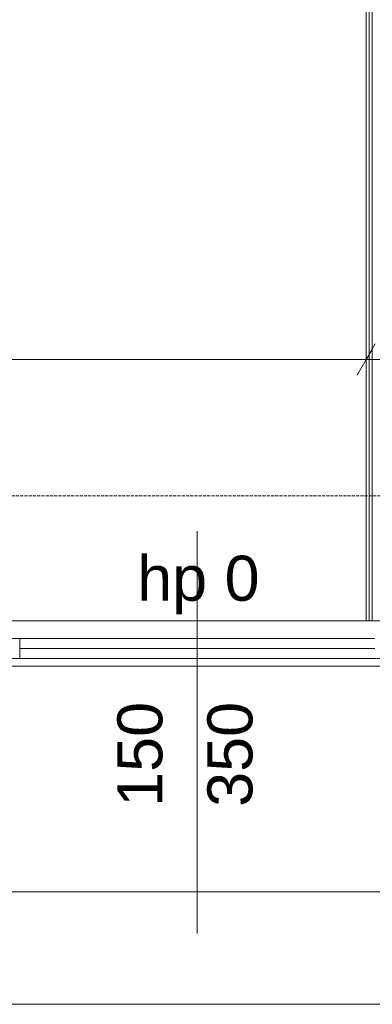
# Model space of a CAD drawing. Extents: x -7314 to 11761, y 144 to 9383.
# Tile 24 of 193: x 2503 to 2644, y 584 to 977. Entities that reach past the tile are written whole.
import ezdxf
from ezdxf.xclip import XClip

# ---------------------------------------------------------------- set-up
doc = ezdxf.new("R2010")
doc.units = 0
doc.header["$MEASUREMENT"] = 0
doc.header["$XCLIPFRAME"] = 0
for name, pattern in [('Krawędzie ukryte', [68, 48, -20]), ('Przerywana gęsta', [36, 24, -12]), ('Wipeout_Contour', [20000, 0, -20000])]:
    doc.linetypes.add(name, pattern=pattern)
for name, color, linetype in [('FORMA - Arch 01 - 220-A Ściany', 7, 'Continuous'), ('FORMA - Arch 01 - 410-K Osie', 7, 'Continuous'), ('FORMA - Arch 04 - Wymiary ogólne', 7, 'Continuous')]:
    doc.layers.add(name, color=color, linetype=linetype)
doc.styles.add('STYL_AUTOMATYCZNY_2', font='arial.ttf')
pattern_1 = [(0, (4185.3, -5972.398), (0, 7.5), [0, -7.5])]

# ---------------------------------------------------------------- blocks, each defined once
blk = doc.blocks.new('Rysunek_1_1', base_point=(4185.3, -5972.4))
at = {"color": 7, "linetype": 'Continuous', "lineweight": 13, "ltscale": 0.025}
for p, q in [((2499.54, 736.9), (2648.54, 736.9)), ((2499.04, 718.9), (2649.04, 718.9))]:
    blk.add_line(p, q, dxfattribs=at)
at = {"color": 7, "linetype": 'Przerywana gęsta', "lineweight": 13, "ltscale": 0.025}
blk.add_line((2499.04, 721.9), (2649.04, 721.9), dxfattribs=at)
at = {"layer": 'FORMA - Arch 04 - Wymiary ogólne', "color": 154, "linetype": 'Continuous', "lineweight": 13, "ltscale": 0.025}
for p, q in [((3313.04, 628.63), (914.04, 628.63)), ((3416.04, 583.63), (899.04, 583.63))]:
    blk.add_line(p, q, dxfattribs=at)
at = {"color": 7, "linetype": 'Continuous', "lineweight": 13, "insert": (2550.02, 739.57), "char_height": 18, "attachment_point": 7, "style": 'STYL_AUTOMATYCZNY_2'}
blk.add_mtext('\\A1;{\\pql;\\pt0;\\fArial|b0|i0|c238|p0;\\W1.000000;hp 0\\fArial|b0|i0|c238|p0;\\W1.000000;\\A1{\\H.66x;\\S^  ;}\\fArial|b0|i0|c238|p0;\\W1.000000;\\fArial|b0|i0|c238|p0;\\W1.000000;}', dxfattribs=at)
at = {"color": 254, "linetype": 'Wipeout_Contour', "lineweight": 0, "ltscale": 10698.021223}
blk.add_wipeout([(2503.04, 721.9), (2645.04, 721.9), (2645.04, 729.9), (2503.04, 729.9)], dxfattribs=at)
at = {"color": 254, "linetype": 'Wipeout_Contour', "lineweight": 0, "ltscale": 11459.833194}
blk.add_wipeout([(2641.54, 736.9), (2642.79, 736.9), (2642.79, 1393.15), (2641.54, 1393.15)], dxfattribs=at).dxf.layer = 'FORMA - Arch 01 - 220-A Ściany'
at = {"layer": 'FORMA - Arch 01 - 220-A Ściany', "linetype": 'Continuous', "lineweight": 5}
h = blk.add_hatch(dxfattribs=at)
h.set_pattern_fill('Gips_0001', style=0, pattern_type=2)
h.set_pattern_definition(pattern_1)
h.paths.add_polyline_path([(2641.54, 736.9), (2642.79, 736.9), (2642.79, 1393.15), (2641.54, 1393.15)])
at = {"color": 7, "linetype": 'Continuous', "lineweight": 15, "ltscale": 0.025}
for p, q in [((2574.04, 611.9), (2574.04, 772.81)), ((2503.04, 729.9), (2499.04, 729.9)), ((2503.04, 721.9), (2503.04, 729.9)), ((2499.04, 721.9), (2503.04, 721.9))]:
    blk.add_line(p, q, dxfattribs=at)
at = {"color": 7, "linetype": 'Continuous', "lineweight": 13, "ltscale": 0.025}
for p, q in [((2645.04, 729.9), (2503.04, 729.9)), ((2503.04, 725.9), (2645.04, 725.9)), ((2503.04, 721.9), (2645.04, 721.9))]:
    blk.add_line(p, q, dxfattribs=at)
at = {"color": 7, "linetype": 'Continuous', "lineweight": 13, "char_height": 18, "attachment_point": 7, "rotation": 90, "style": 'STYL_AUTOMATYCZNY_2'}
for s, insert in [('\\A1;{\\pql;\\pt0;\\fArial|b0|i0|c238|p0;\\W1.000000;150\\fArial|b0|i0|c238|p0;\\W1.000000;\\A1{\\H.66x;\\S^  ;}\\fArial|b0|i0|c238|p0;\\W1.000000;\\fArial|b0|i0|c238|p0;\\W1.000000;}', (2565.34, 662.59)), ('\\A1;{\\pql;\\pt0;\\fArial|b0|i0|c238|p0;\\W1.000000;350\\fArial|b0|i0|c238|p0;\\W1.000000;\\A1{\\H.66x;\\S^  ;}\\fArial|b0|i0|c238|p0;\\W1.000000;\\fArial|b0|i0|c238|p0;\\W1.000000;}', (2601.35, 662.59))]:
    blk.add_mtext(s, dxfattribs=dict(at, insert=insert))
at = {"color": 254, "linetype": 'Wipeout_Contour', "lineweight": 0, "ltscale": 11463.287914}
blk.add_wipeout([(2642.79, 736.9), (2644.04, 736.9), (2644.04, 1391.9), (2642.79, 1391.9)], dxfattribs=at).dxf.layer = 'FORMA - Arch 01 - 220-A Ściany'
at = {"layer": 'FORMA - Arch 01 - 220-A Ściany', "linetype": 'Continuous', "lineweight": 5}
h = blk.add_hatch(dxfattribs=at)
h.set_pattern_fill('Gips_0001', style=0, pattern_type=2)
h.set_pattern_definition(pattern_1)
h.paths.add_polyline_path([(2642.79, 736.9), (2644.04, 736.9), (2644.04, 1391.9), (2642.79, 1391.9)])
at = {"layer": 'FORMA - Arch 01 - 220-A Ściany', "color": 7, "linetype": 'Continuous', "lineweight": 13, "ltscale": 0.025}
for p, q in [((2642.79, 1391.9), (2642.79, 736.9)), ((2644.04, 1083.39), (2644.04, 891.16)), ((2644.04, 891.16), (2644.04, 884.16)), ((2644.04, 884.16), (2644.04, 736.9))]:
    blk.add_line(p, q, dxfattribs=at)
at = {"layer": 'FORMA - Arch 01 - 220-A Ściany', "color": 7, "linetype": 'Continuous', "lineweight": 15, "ltscale": 0.025, "flags": 128}
for points in [[(2641.54, 1394.4), (2641.54, 736.9)], [(2641.54, 736.9), (2642.79, 736.9)], [(2642.79, 736.9), (2644.04, 736.9)]]:
    blk.add_lwpolyline(points, dxfattribs=at)
at = {"layer": 'FORMA - Arch 01 - 410-K Osie', "color": 7, "linetype": 'Krawędzie ukryte', "lineweight": 13, "ltscale": 0.025}
blk.add_line((3420.76, 786.9), (587.6, 786.9), dxfattribs=at)
at = {"layer": 'FORMA - Arch 04 - Wymiary ogólne', "color": 154, "linetype": 'Continuous', "lineweight": 13, "ltscale": 0.025}
for p, q in [((2641.54, 850.79), (2641.54, 832.04)), ((2637.93, 835.17), (2645.15, 847.67)), ((2641.54, 841.42), (1899, 841.42)), ((2656.54, 841.42), (2641.54, 841.42))]:
    blk.add_line(p, q, dxfattribs=at)
at = {"color": 7, "linetype": 'Continuous', "lineweight": 13, "insert": (2715.34, 662.59), "char_height": 18, "attachment_point": 7, "rotation": 90, "style": 'STYL_AUTOMATYCZNY_2'}
blk.add_mtext('\\A1;{\\pql;\\pt0;\\fArial|b0|i0|c238|p0;\\W1.000000;150\\fArial|b0|i0|c238|p0;\\W1.000000;\\A1{\\H.66x;\\S^  ;}\\fArial|b0|i0|c238|p0;\\W1.000000;\\fArial|b0|i0|c238|p0;\\W1.000000;}', dxfattribs=at)

msp = doc.modelspace()

# ---------------------------------------------------------------- block references
at = {"lineweight": 20}
ref = msp.add_blockref('Rysunek_1_1', (4185.29965, -5972.39804), dxfattribs=at)
XClip(ref).set_block_clipping_path([(254.0251470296, 246.5573808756), (9689.7973583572, 9358.9497337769)])

doc.saveas('drawing.dxf')
